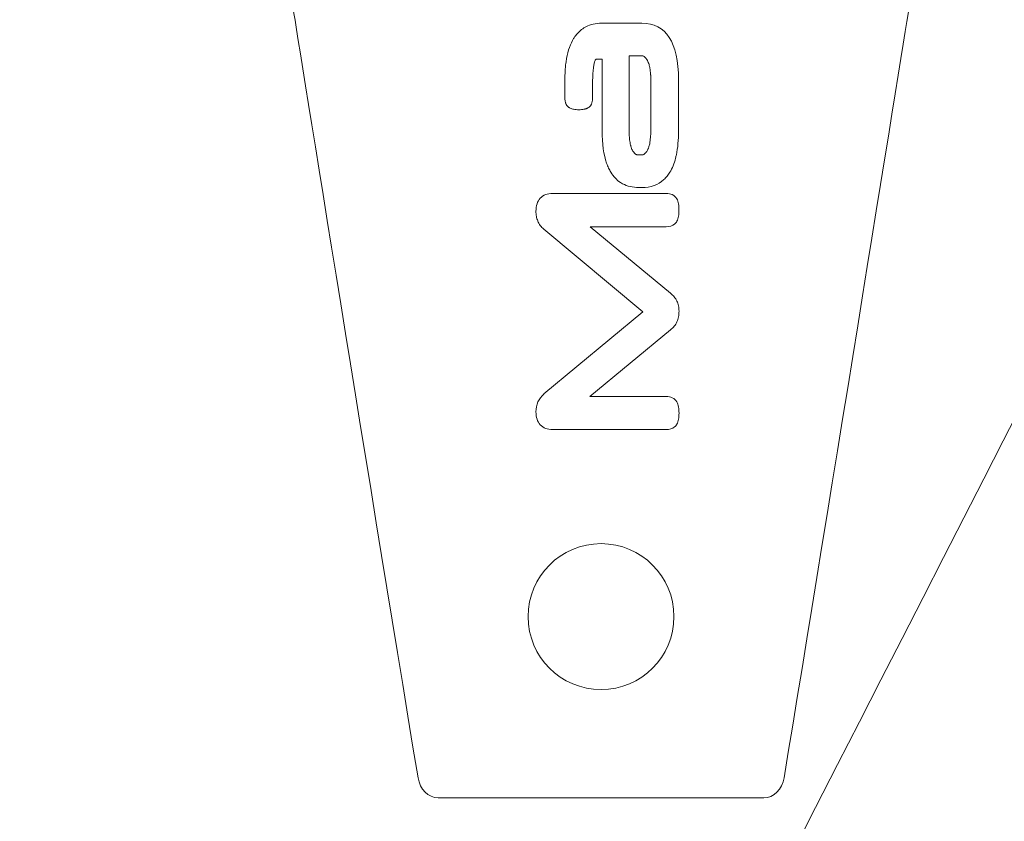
# Model space of a CAD drawing. Header units: inches. Extents: x -5.9 to 0, y -5.8 to 5.8.
# Tile 3 of 14: x -5.9 to -4.9, y -3.6 to -2.8. Entities that reach past the tile are written whole.
import ezdxf

# ---------------------------------------------------------------- set-up
doc = ezdxf.new("R2010")
doc.units = ezdxf.units.IN
doc.header["$MEASUREMENT"] = 0
doc.layers.add('VIEW_HATCHES', color=7, linetype='Continuous')

msp = doc.modelspace()

# ---------------------------------------------------------------- linework, layer by layer
at = {"layer": 'VIEW_HATCHES', "color": 4, "lineweight": 5}
for points in [[(-2.76422, -4.13013), (-2.76422, -4.13013), (-1.22809, -4.08956), (-1.22809, -4.08956), (-1.22809, -4.08956), (-1.15213, -4.08762), (-1.08094, -4.05205), (-1.0338, -3.99244), (-1.0338, -3.99244), (-0.98666, -3.93285), (-0.96852, -3.85493), (-0.98413, -3.78056), (-0.98413, -3.78056), (-0.98413, -3.78056), (-1.30104, -2.27693), (-1.30104, -2.27693), (-1.30104, -2.27693), (-1.30104, -2.27693), (-1.30104, -2.27693), (-1.30104, -2.27693), (-1.30104, -2.27693), (-1.28693, -2.24909), (-0.56432, -0.84112), (-0.17872, -0.08085), (-0.17872, -0.08085), (-0.16176, -0.04744), (-0.17075, -0.00667), (-0.20015, 0.01656), (-0.20015, 0.01656), (-0.20015, 0.01656), (-1.18048, 0.79057), (-1.18048, 0.79057), (-1.18048, 0.79057), (-1.20988, 0.8138), (-1.25163, 0.81304), (-1.28021, 0.78881), (-1.28021, 0.78881), (-2.0655, 0.12263), (-3.13219, -0.79219), (-3.15598, -0.81238), (-3.15598, -0.81238), (-3.15598, -0.81238), (-3.15598, -0.81238), (-3.15598, -0.81238), (-3.15598, -0.81238), (-3.15598, -0.81238), (-4.69211, -0.85296), (-4.69211, -0.85296), (-4.69211, -0.85296), (-4.76808, -0.85489), (-4.83926, -0.89048), (-4.88641, -0.95007), (-4.88641, -0.95007), (-4.93355, -1.00967), (-4.95169, -1.08759), (-4.93608, -1.16196), (-4.93608, -1.16196), (-4.93608, -1.16196), (-4.61916, -2.66559), (-4.61916, -2.66559), (-4.61916, -2.66559), (-4.61916, -2.66559), (-4.61916, -2.66559), (-4.61916, -2.66559), (-4.61916, -2.66559), (-4.63328, -2.69343), (-5.37938, -4.14772), (-5.74148, -4.86166), (-5.74148, -4.86166), (-5.75845, -4.89507), (-5.74945, -4.93585), (-5.72005, -4.95908), (-5.72005, -4.95908), (-5.72005, -4.95908), (-4.73972, -5.73309), (-4.73972, -5.73309), (-4.73972, -5.73309), (-4.71033, -5.75632), (-4.66857, -5.75556), (-4.63999, -5.73133), (-4.63999, -5.73133), (-3.85469, -5.06515), (-2.78802, -4.15033), (-2.76422, -4.13013), (-2.76422, -4.13013), (-2.76422, -4.13013), (-2.76422, -4.13013), (-2.76422, -4.13013)], [(-4.99931, -2.0213), (-4.99931, -2.0213), (-4.74659, -2.33852), (-4.74659, -2.33852), (-4.74659, -2.33852), (-4.73117, -2.35419), (-4.72224, -2.37742), (-4.72222, -2.40193), (-4.72222, -2.40193), (-4.7222, -2.42643), (-4.73119, -2.44977), (-4.74659, -2.46547), (-4.74659, -2.46547), (-4.74659, -2.46547), (-4.9993, -2.78267), (-4.9993, -2.78267), (-4.9993, -2.78267), (-4.9993, -2.78267), (-4.9993, -2.78267), (-4.9993, -2.78267), (-4.9993, -2.78267), (-5.00093, -2.79253), (-5.08156, -3.29324), (-5.12604, -3.56269), (-5.12604, -3.56269), (-5.12799, -3.57454), (-5.13652, -3.58306), (-5.14642, -3.58306), (-5.14642, -3.58306), (-5.14642, -3.58306), (-5.47622, -3.58305), (-5.47622, -3.58305), (-5.47622, -3.58305), (-5.48611, -3.58306), (-5.49464, -3.57452), (-5.4966, -3.56268), (-5.4966, -3.56268), (-5.55034, -3.23717), (-5.62171, -2.79251), (-5.62334, -2.78265), (-5.62334, -2.78265), (-5.62334, -2.78265), (-5.62334, -2.78265), (-5.62334, -2.78265), (-5.62334, -2.78265), (-5.62334, -2.78265), (-5.87541, -2.46543), (-5.87541, -2.46543), (-5.87541, -2.46543), (-5.89083, -2.44976), (-5.89976, -2.42653), (-5.89978, -2.40202), (-5.89978, -2.40202), (-5.8998, -2.37752), (-5.89081, -2.35418), (-5.87541, -2.33848), (-5.87541, -2.33848), (-5.87541, -2.33848), (-5.62334, -2.02128), (-5.62334, -2.02128), (-5.62334, -2.02128), (-5.62334, -2.02128), (-5.62334, -2.02128), (-5.62334, -2.02128), (-5.62334, -2.02128), (-5.62171, -2.01141), (-5.53838, -1.49429), (-5.49661, -1.24126), (-5.49661, -1.24126), (-5.49465, -1.22941), (-5.48612, -1.22089), (-5.47622, -1.22088), (-5.47622, -1.22088), (-5.47622, -1.22088), (-5.14643, -1.22089), (-5.14643, -1.22089), (-5.14643, -1.22089), (-5.13654, -1.22089), (-5.128, -1.22943), (-5.12605, -1.24127), (-5.12605, -1.24127), (-5.07231, -1.56678), (-5.00094, -2.01143), (-4.99931, -2.0213), (-4.99931, -2.0213), (-4.99931, -2.0213), (-4.99931, -2.0213), (-4.99931, -2.0213)]]:
    msp.add_open_spline(points, degree=3, knots=[0, 0, 0, 0, 0.045455, 0.045455, 0.045455, 0.045455, 0.090909, 0.090909, 0.090909, 0.090909, 0.136364, 0.136364, 0.136364, 0.136364, 0.181818, 0.181818, 0.181818, 0.181818, 0.227273, 0.227273, 0.227273, 0.227273, 0.272727, 0.272727, 0.272727, 0.272727, 0.318182, 0.318182, 0.318182, 0.318182, 0.363636, 0.363636, 0.363636, 0.363636, 0.409091, 0.409091, 0.409091, 0.409091, 0.454545, 0.454545, 0.454545, 0.454545, 0.5, 0.5, 0.5, 0.5, 0.545455, 0.545455, 0.545455, 0.545455, 0.590909, 0.590909, 0.590909, 0.590909, 0.636364, 0.636364, 0.636364, 0.636364, 0.681818, 0.681818, 0.681818, 0.681818, 0.727273, 0.727273, 0.727273, 0.727273, 0.772727, 0.772727, 0.772727, 0.772727, 0.818182, 0.818182, 0.818182, 0.818182, 0.863636, 0.863636, 0.863636, 0.863636, 0.909091, 0.909091, 0.909091, 0.909091, 0.954545, 0.954545, 0.954545, 0.954545, 1, 1, 1, 1], dxfattribs=at)
at = {"layer": 'VIEW_HATCHES', "color": 2, "lineweight": 5}
for points, knots in [([(-5.2329, -2.90835), (-5.23291, -2.9175), (-5.23365, -2.92555), (-5.23509, -2.9325), (-5.23509, -2.9325), (-5.23533, -2.93364), (-5.23559, -2.93476), (-5.23587, -2.93584), (-5.23587, -2.93584), (-5.2373, -2.94142), (-5.23924, -2.94621), (-5.2417, -2.95022), (-5.2417, -2.95022), (-5.2417, -2.95022), (-5.24171, -2.95022), (-5.24171, -2.95022), (-5.24171, -2.95022), (-5.24171, -2.95022), (-5.24171, -2.95023), (-5.24171, -2.95023), (-5.24171, -2.95023), (-5.24259, -2.95167), (-5.24354, -2.95301), (-5.24455, -2.95424), (-5.24455, -2.95424), (-5.24556, -2.95548), (-5.24663, -2.95662), (-5.24776, -2.95766), (-5.24776, -2.95766), (-5.24776, -2.95766), (-5.24776, -2.95766), (-5.24776, -2.95766), (-5.24776, -2.95766), (-5.25358, -2.963), (-5.26101, -2.96566), (-5.27006, -2.96567), (-5.27006, -2.96567), (-5.27006, -2.96567), (-5.27036, -2.96567), (-5.27036, -2.96567), (-5.27036, -2.96567), (-5.27036, -2.96567), (-5.27036, -2.96565), (-5.27036, -2.96565), (-5.27036, -2.96565), (-5.27036, -2.96565), (-5.27274, -2.96565), (-5.27274, -2.96565), (-5.27274, -2.96565), (-5.27274, -2.96565), (-5.27274, -2.96567), (-5.27274, -2.96567), (-5.27274, -2.96567), (-5.27274, -2.96567), (-5.27305, -2.96567), (-5.27305, -2.96567), (-5.27305, -2.96567), (-5.27305, -2.96567), (-5.27306, -2.96567), (-5.27306, -2.96567), (-5.27306, -2.96567), (-5.27306, -2.96567), (-5.27306, -2.96566), (-5.27306, -2.96566), (-5.27306, -2.96566), (-5.27933, -2.96566), (-5.28484, -2.96437), (-5.28956, -2.9618), (-5.28956, -2.9618), (-5.29033, -2.96138), (-5.29109, -2.96093), (-5.29181, -2.96044), (-5.29181, -2.96044), (-5.29556, -2.95794), (-5.29875, -2.95453), (-5.3014, -2.95023), (-5.3014, -2.95023), (-5.3014, -2.95023), (-5.3014, -2.95022), (-5.3014, -2.95022), (-5.3014, -2.95022), (-5.3014, -2.95022), (-5.30141, -2.95021), (-5.30141, -2.95021), (-5.30141, -2.95021), (-5.30224, -2.94887), (-5.303, -2.94743), (-5.30371, -2.94592), (-5.30371, -2.94592), (-5.30371, -2.94592), (-5.3037, -2.94592), (-5.3037, -2.94592), (-5.3037, -2.94592), (-5.30441, -2.9444), (-5.30507, -2.9428), (-5.30566, -2.94111), (-5.30566, -2.94111), (-5.30867, -2.93248), (-5.31019, -2.92156), (-5.31022, -2.90836), (-5.31022, -2.90836), (-5.31022, -2.90836), (-5.31024, -2.90836), (-5.31024, -2.90836), (-5.31024, -2.90836), (-5.31024, -2.90836), (-5.31023, -2.90805), (-5.31023, -2.90805), (-5.31023, -2.90805), (-5.31023, -2.90805), (-5.31022, -2.8357), (-5.31022, -2.8357), (-5.31022, -2.8357), (-5.31022, -2.8357), (-5.31585, -2.8357), (-5.31585, -2.8357), (-5.31585, -2.8357), (-5.31585, -2.8357), (-5.31586, -2.8357), (-5.31586, -2.8357), (-5.31586, -2.8357), (-5.31586, -2.8357), (-5.31586, -2.8357), (-5.31586, -2.8357), (-5.31586, -2.8357), (-5.31588, -2.8357), (-5.31592, -2.83572), (-5.31596, -2.83573), (-5.31596, -2.83573), (-5.31602, -2.83575), (-5.31609, -2.83579), (-5.31617, -2.83583), (-5.31617, -2.83583), (-5.31617, -2.83583), (-5.31617, -2.83583), (-5.31617, -2.83583), (-5.31617, -2.83583), (-5.31657, -2.83605), (-5.31705, -2.83645), (-5.31716, -2.83669), (-5.31716, -2.83669), (-5.31716, -2.83669), (-5.31724, -2.83687), (-5.31724, -2.83687), (-5.31724, -2.83687), (-5.31724, -2.83687), (-5.31724, -2.83687), (-5.31724, -2.83687), (-5.31724, -2.83687), (-5.31724, -2.83687), (-5.31728, -2.83694), (-5.31728, -2.83694), (-5.31728, -2.83694), (-5.31728, -2.83694), (-5.31728, -2.83694), (-5.31728, -2.83694), (-5.31728, -2.83694), (-5.31728, -2.83694), (-5.31737, -2.83718), (-5.31737, -2.83718), (-5.31737, -2.83718), (-5.31737, -2.83718), (-5.31737, -2.83718), (-5.31737, -2.83718), (-5.31737, -2.83718), (-5.31753, -2.83757), (-5.31768, -2.83797), (-5.3178, -2.83837), (-5.3178, -2.83837), (-5.3178, -2.83837), (-5.31781, -2.83841), (-5.31781, -2.83841), (-5.31781, -2.83841), (-5.31781, -2.83841), (-5.31781, -2.83843), (-5.31781, -2.83843), (-5.31781, -2.83843), (-5.31781, -2.83843), (-5.31781, -2.83843), (-5.31781, -2.83843), (-5.31781, -2.83843), (-5.31781, -2.83843), (-5.31789, -2.83868), (-5.31789, -2.83868), (-5.31789, -2.83868), (-5.31789, -2.83868), (-5.31798, -2.83895), (-5.31798, -2.83895), (-5.31798, -2.83895), (-5.31811, -2.83942), (-5.31825, -2.83995), (-5.31839, -2.84055), (-5.31839, -2.84055), (-5.31839, -2.84055), (-5.3184, -2.84059), (-5.3184, -2.84059), (-5.3184, -2.84059), (-5.31854, -2.84119), (-5.31866, -2.84181), (-5.31878, -2.84245), (-5.31878, -2.84245), (-5.31889, -2.84309), (-5.319, -2.84377), (-5.3191, -2.84449), (-5.3191, -2.84449), (-5.31961, -2.84813), (-5.31986, -2.85258), (-5.31986, -2.85781), (-5.31986, -2.85781), (-5.31986, -2.85781), (-5.31986, -2.87544), (-5.31986, -2.87544), (-5.31986, -2.87544), (-5.31986, -2.87544), (-5.31986, -2.87574), (-5.31986, -2.87574), (-5.31986, -2.87574), (-5.31986, -2.87574), (-5.31988, -2.87574), (-5.31988, -2.87574), (-5.31988, -2.87574), (-5.31991, -2.87792), (-5.32029, -2.87977), (-5.32103, -2.8813), (-5.32103, -2.8813), (-5.32103, -2.8813), (-5.32103, -2.8813), (-5.32103, -2.8813), (-5.32103, -2.8813), (-5.32115, -2.88156), (-5.32129, -2.88181), (-5.32143, -2.88205), (-5.32143, -2.88205), (-5.32143, -2.88205), (-5.32143, -2.88205), (-5.32143, -2.88205), (-5.32143, -2.88205), (-5.32213, -2.8832), (-5.32306, -2.88414), (-5.32422, -2.88485), (-5.32422, -2.88485), (-5.32422, -2.88485), (-5.32422, -2.88486), (-5.32422, -2.88486), (-5.32422, -2.88486), (-5.32422, -2.88486), (-5.3245, -2.88502), (-5.3245, -2.88502), (-5.3245, -2.88502), (-5.3245, -2.88502), (-5.32452, -2.88503), (-5.32452, -2.88503), (-5.32452, -2.88503), (-5.32452, -2.88503), (-5.32457, -2.88506), (-5.32457, -2.88506), (-5.32457, -2.88506), (-5.32457, -2.88506), (-5.32457, -2.88506), (-5.32457, -2.88506), (-5.32457, -2.88506), (-5.32457, -2.88506), (-5.32474, -2.88514), (-5.32474, -2.88514), (-5.32474, -2.88514), (-5.32474, -2.88514), (-5.32476, -2.88515), (-5.32476, -2.88515), (-5.32476, -2.88515), (-5.32476, -2.88515), (-5.32476, -2.88515), (-5.32476, -2.88515), (-5.32476, -2.88515), (-5.32476, -2.88515), (-5.32493, -2.88524), (-5.32493, -2.88524), (-5.32493, -2.88524), (-5.32493, -2.88524), (-5.32493, -2.88524), (-5.32493, -2.88524), (-5.32493, -2.88524), (-5.32522, -2.8854), (-5.32549, -2.88552), (-5.32572, -2.88562), (-5.32572, -2.88562), (-5.32572, -2.88562), (-5.32572, -2.88562), (-5.32572, -2.88562), (-5.32572, -2.88562), (-5.32572, -2.88562), (-5.32573, -2.88563), (-5.32573, -2.88563), (-5.32573, -2.88563), (-5.32573, -2.88563), (-5.32574, -2.88563), (-5.32574, -2.88563), (-5.32574, -2.88563), (-5.32574, -2.88563), (-5.32588, -2.88569), (-5.32588, -2.88569), (-5.32588, -2.88569), (-5.32588, -2.88569), (-5.32588, -2.88569), (-5.32588, -2.88569), (-5.32588, -2.88569), (-5.32588, -2.88569), (-5.32603, -2.88574), (-5.32603, -2.88574), (-5.32603, -2.88574), (-5.32603, -2.88574), (-5.32604, -2.88574), (-5.32604, -2.88574), (-5.32604, -2.88574), (-5.3263, -2.88585), (-5.3266, -2.88595), (-5.32693, -2.88605), (-5.32693, -2.88605), (-5.32693, -2.88605), (-5.32693, -2.88605), (-5.32693, -2.88605), (-5.32693, -2.88605), (-5.32693, -2.88605), (-5.32696, -2.88606), (-5.32696, -2.88606), (-5.32696, -2.88606), (-5.32696, -2.88606), (-5.32696, -2.88606), (-5.32696, -2.88606), (-5.32696, -2.88606), (-5.32722, -2.88615), (-5.3275, -2.88622), (-5.32778, -2.88629), (-5.32778, -2.88629), (-5.32807, -2.88636), (-5.32836, -2.88643), (-5.32865, -2.88649), (-5.32865, -2.88649), (-5.33016, -2.88679), (-5.33188, -2.88694), (-5.3338, -2.88694), (-5.3338, -2.88694), (-5.3338, -2.88694), (-5.33383, -2.88694), (-5.33383, -2.88694), (-5.33383, -2.88694), (-5.33383, -2.88694), (-5.33383, -2.88694), (-5.33383, -2.88694), (-5.33383, -2.88694), (-5.33583, -2.88694), (-5.33761, -2.88678), (-5.33918, -2.88646), (-5.33918, -2.88646), (-5.33944, -2.88641), (-5.33969, -2.88636), (-5.33993, -2.8863), (-5.33993, -2.8863), (-5.34119, -2.88599), (-5.3423, -2.88557), (-5.34324, -2.88504), (-5.34324, -2.88504), (-5.34324, -2.88504), (-5.34325, -2.88504), (-5.34325, -2.88504), (-5.34325, -2.88504), (-5.34325, -2.88504), (-5.34325, -2.88504), (-5.34325, -2.88504), (-5.34325, -2.88504), (-5.34349, -2.8849), (-5.34372, -2.88476), (-5.34394, -2.88461), (-5.34394, -2.88461), (-5.34415, -2.88446), (-5.34436, -2.8843), (-5.34457, -2.88412), (-5.34457, -2.88412), (-5.34457, -2.88412), (-5.34457, -2.88412), (-5.34457, -2.88412), (-5.34457, -2.88412), (-5.3456, -2.88324), (-5.34641, -2.88212), (-5.34698, -2.88075), (-5.34698, -2.88075), (-5.34698, -2.88075), (-5.34698, -2.88075), (-5.34698, -2.88075), (-5.34698, -2.88075), (-5.34698, -2.88075), (-5.34699, -2.88072), (-5.34699, -2.88072), (-5.34699, -2.88072), (-5.34707, -2.88052), (-5.34716, -2.8803), (-5.34723, -2.88008), (-5.34723, -2.88008), (-5.3473, -2.87985), (-5.34737, -2.87963), (-5.34743, -2.87941), (-5.34743, -2.87941), (-5.34772, -2.87831), (-5.34789, -2.87709), (-5.34791, -2.87575), (-5.34791, -2.87575), (-5.34791, -2.87575), (-5.34792, -2.87575), (-5.34792, -2.87575), (-5.34792, -2.87575), (-5.34792, -2.87575), (-5.34792, -2.87544), (-5.34792, -2.87544), (-5.34792, -2.87544), (-5.34792, -2.87544), (-5.34793, -2.85707), (-5.34793, -2.85707), (-5.34793, -2.85707), (-5.34793, -2.85707), (-5.34793, -2.85705), (-5.34793, -2.85705), (-5.34793, -2.85705), (-5.34793, -2.85705), (-5.34793, -2.85675), (-5.34793, -2.85675), (-5.34793, -2.85675), (-5.34793, -2.85675), (-5.34791, -2.85675), (-5.34791, -2.85675), (-5.34791, -2.85675), (-5.3479, -2.85068), (-5.34757, -2.8451), (-5.34693, -2.84), (-5.34693, -2.84), (-5.34671, -2.83831), (-5.34647, -2.83667), (-5.34619, -2.8351), (-5.34619, -2.8351), (-5.34474, -2.82696), (-5.34237, -2.82022), (-5.33909, -2.81489), (-5.33909, -2.81489), (-5.33909, -2.81489), (-5.33909, -2.81488), (-5.33909, -2.81488), (-5.33909, -2.81488), (-5.33909, -2.81488), (-5.33909, -2.81488), (-5.33909, -2.81488), (-5.33909, -2.81488), (-5.3388, -2.81442), (-5.3385, -2.81396), (-5.3382, -2.8135), (-5.3382, -2.8135), (-5.33789, -2.81305), (-5.33757, -2.81261), (-5.33726, -2.81218), (-5.33726, -2.81218), (-5.33561, -2.80997), (-5.33377, -2.80804), (-5.33174, -2.80638), (-5.33174, -2.80638), (-5.33174, -2.80638), (-5.33174, -2.80638), (-5.33174, -2.80638), (-5.33174, -2.80638), (-5.33174, -2.80638), (-5.33172, -2.80637), (-5.33172, -2.80637), (-5.33172, -2.80637), (-5.33172, -2.80637), (-5.33172, -2.80637), (-5.33172, -2.80637), (-5.33172, -2.80637), (-5.33093, -2.80573), (-5.33011, -2.80513), (-5.32926, -2.80457), (-5.32926, -2.80457), (-5.32841, -2.80401), (-5.32754, -2.8035), (-5.32664, -2.80304), (-5.32664, -2.80304), (-5.32202, -2.80065), (-5.31672, -2.79945), (-5.31074, -2.79945), (-5.31074, -2.79945), (-5.31074, -2.79945), (-5.27007, -2.79945), (-5.27007, -2.79945), (-5.27007, -2.79945), (-5.24536, -2.79944), (-5.23297, -2.81855), (-5.2329, -2.85675), (-5.2329, -2.85675), (-5.2329, -2.85675), (-5.23288, -2.85675), (-5.23288, -2.85675), (-5.23288, -2.85675), (-5.23288, -2.85675), (-5.23288, -2.85706), (-5.23288, -2.85706), (-5.23288, -2.85706), (-5.23288, -2.85706), (-5.23288, -2.90805), (-5.23288, -2.90805), (-5.23288, -2.90805), (-5.23288, -2.90805), (-5.23288, -2.90835), (-5.23288, -2.90835), (-5.23288, -2.90835), (-5.23288, -2.90835), (-5.2329, -2.90835), (-5.2329, -2.90835)], [0, 0, 0, 0, 0.007812, 0.007812, 0.007812, 0.007812, 0.015625, 0.015625, 0.015625, 0.015625, 0.023438, 0.023438, 0.023438, 0.023438, 0.03125, 0.03125, 0.03125, 0.03125, 0.039062, 0.039062, 0.039062, 0.039062, 0.046875, 0.046875, 0.046875, 0.046875, 0.054688, 0.054688, 0.054688, 0.054688, 0.0625, 0.0625, 0.0625, 0.0625, 0.070312, 0.070312, 0.070312, 0.070312, 0.078125, 0.078125, 0.078125, 0.078125, 0.085938, 0.085938, 0.085938, 0.085938, 0.09375, 0.09375, 0.09375, 0.09375, 0.101562, 0.101562, 0.101562, 0.101562, 0.109375, 0.109375, 0.109375, 0.109375, 0.117188, 0.117188, 0.117188, 0.117188, 0.125, 0.125, 0.125, 0.125, 0.132812, 0.132812, 0.132812, 0.132812, 0.140625, 0.140625, 0.140625, 0.140625, 0.148438, 0.148438, 0.148438, 0.148438, 0.15625, 0.15625, 0.15625, 0.15625, 0.164062, 0.164062, 0.164062, 0.164062, 0.171875, 0.171875, 0.171875, 0.171875, 0.179688, 0.179688, 0.179688, 0.179688, 0.1875, 0.1875, 0.1875, 0.1875, 0.195312, 0.195312, 0.195312, 0.195312, 0.203125, 0.203125, 0.203125, 0.203125, 0.210938, 0.210938, 0.210938, 0.210938, 0.21875, 0.21875, 0.21875, 0.21875, 0.226562, 0.226562, 0.226562, 0.226562, 0.234375, 0.234375, 0.234375, 0.234375, 0.242188, 0.242188, 0.242188, 0.242188, 0.25, 0.25, 0.25, 0.25, 0.257812, 0.257812, 0.257812, 0.257812, 0.265625, 0.265625, 0.265625, 0.265625, 0.273438, 0.273438, 0.273438, 0.273438, 0.28125, 0.28125, 0.28125, 0.28125, 0.289062, 0.289062, 0.289062, 0.289062, 0.296875, 0.296875, 0.296875, 0.296875, 0.304688, 0.304688, 0.304688, 0.304688, 0.3125, 0.3125, 0.3125, 0.3125, 0.320312, 0.320312, 0.320312, 0.320312, 0.328125, 0.328125, 0.328125, 0.328125, 0.335938, 0.335938, 0.335938, 0.335938, 0.34375, 0.34375, 0.34375, 0.34375, 0.351562, 0.351562, 0.351562, 0.351562, 0.359375, 0.359375, 0.359375, 0.359375, 0.367188, 0.367188, 0.367188, 0.367188, 0.375, 0.375, 0.375, 0.375, 0.382812, 0.382812, 0.382812, 0.382812, 0.390625, 0.390625, 0.390625, 0.390625, 0.398438, 0.398438, 0.398438, 0.398438, 0.40625, 0.40625, 0.40625, 0.40625, 0.414062, 0.414062, 0.414062, 0.414062, 0.421875, 0.421875, 0.421875, 0.421875, 0.429688, 0.429688, 0.429688, 0.429688, 0.4375, 0.4375, 0.4375, 0.4375, 0.445312, 0.445312, 0.445312, 0.445312, 0.453125, 0.453125, 0.453125, 0.453125, 0.460938, 0.460938, 0.460938, 0.460938, 0.46875, 0.46875, 0.46875, 0.46875, 0.476562, 0.476562, 0.476562, 0.476562, 0.484375, 0.484375, 0.484375, 0.484375, 0.492188, 0.492188, 0.492188, 0.492188, 0.5, 0.5, 0.5, 0.5, 0.507812, 0.507812, 0.507812, 0.507812, 0.515625, 0.515625, 0.515625, 0.515625, 0.523438, 0.523438, 0.523438, 0.523438, 0.53125, 0.53125, 0.53125, 0.53125, 0.539062, 0.539062, 0.539062, 0.539062, 0.546875, 0.546875, 0.546875, 0.546875, 0.554688, 0.554688, 0.554688, 0.554688, 0.5625, 0.5625, 0.5625, 0.5625, 0.570312, 0.570312, 0.570312, 0.570312, 0.578125, 0.578125, 0.578125, 0.578125, 0.585938, 0.585938, 0.585938, 0.585938, 0.59375, 0.59375, 0.59375, 0.59375, 0.601562, 0.601562, 0.601562, 0.601562, 0.609375, 0.609375, 0.609375, 0.609375, 0.617188, 0.617188, 0.617188, 0.617188, 0.625, 0.625, 0.625, 0.625, 0.632812, 0.632812, 0.632812, 0.632812, 0.640625, 0.640625, 0.640625, 0.640625, 0.648438, 0.648438, 0.648438, 0.648438, 0.65625, 0.65625, 0.65625, 0.65625, 0.664062, 0.664062, 0.664062, 0.664062, 0.671875, 0.671875, 0.671875, 0.671875, 0.679688, 0.679688, 0.679688, 0.679688, 0.6875, 0.6875, 0.6875, 0.6875, 0.695312, 0.695312, 0.695312, 0.695312, 0.703125, 0.703125, 0.703125, 0.703125, 0.710938, 0.710938, 0.710938, 0.710938, 0.71875, 0.71875, 0.71875, 0.71875, 0.726562, 0.726562, 0.726562, 0.726562, 0.734375, 0.734375, 0.734375, 0.734375, 0.742188, 0.742188, 0.742188, 0.742188, 0.75, 0.75, 0.75, 0.75, 0.757812, 0.757812, 0.757812, 0.757812, 0.765625, 0.765625, 0.765625, 0.765625, 0.773438, 0.773438, 0.773438, 0.773438, 0.78125, 0.78125, 0.78125, 0.78125, 0.789062, 0.789062, 0.789062, 0.789062, 0.796875, 0.796875, 0.796875, 0.796875, 0.804688, 0.804688, 0.804688, 0.804688, 0.8125, 0.8125, 0.8125, 0.8125, 0.820312, 0.820312, 0.820312, 0.820312, 0.828125, 0.828125, 0.828125, 0.828125, 0.835938, 0.835938, 0.835938, 0.835938, 0.84375, 0.84375, 0.84375, 0.84375, 0.851562, 0.851562, 0.851562, 0.851562, 0.859375, 0.859375, 0.859375, 0.859375, 0.867188, 0.867188, 0.867188, 0.867188, 0.875, 0.875, 0.875, 0.875, 0.882812, 0.882812, 0.882812, 0.882812, 0.890625, 0.890625, 0.890625, 0.890625, 0.898438, 0.898438, 0.898438, 0.898438, 0.90625, 0.90625, 0.90625, 0.90625, 0.914062, 0.914062, 0.914062, 0.914062, 0.921875, 0.921875, 0.921875, 0.921875, 0.929688, 0.929688, 0.929688, 0.929688, 0.9375, 0.9375, 0.9375, 0.9375, 0.945312, 0.945312, 0.945312, 0.945312, 0.953125, 0.953125, 0.953125, 0.953125, 0.960938, 0.960938, 0.960938, 0.960938, 0.96875, 0.96875, 0.96875, 0.96875, 0.976562, 0.976562, 0.976562, 0.976562, 0.984375, 0.984375, 0.984375, 0.984375, 0.992188, 0.992188, 0.992188, 0.992188, 1, 1, 1, 1]), ([(-5.26095, -2.85781), (-5.26095, -2.85781), (-5.26095, -2.85778), (-5.26095, -2.85778), (-5.26095, -2.85778), (-5.26095, -2.85778), (-5.26095, -2.85747), (-5.26095, -2.85747), (-5.26095, -2.85747), (-5.26095, -2.85747), (-5.26093, -2.85747), (-5.26093, -2.85747), (-5.26093, -2.85747), (-5.26094, -2.8556), (-5.26099, -2.85383), (-5.26109, -2.85214), (-5.26109, -2.85214), (-5.26109, -2.85214), (-5.26109, -2.85214), (-5.26109, -2.85214), (-5.26109, -2.85214), (-5.26111, -2.85173), (-5.26114, -2.8513), (-5.26117, -2.85088), (-5.26117, -2.85088), (-5.26133, -2.84875), (-5.26157, -2.84678), (-5.26189, -2.84499), (-5.26189, -2.84499), (-5.26189, -2.84499), (-5.26189, -2.84496), (-5.26189, -2.84496), (-5.26189, -2.84496), (-5.26189, -2.84496), (-5.26194, -2.84472), (-5.26194, -2.84472), (-5.26194, -2.84472), (-5.26194, -2.84472), (-5.26198, -2.8445), (-5.26198, -2.8445), (-5.26198, -2.8445), (-5.26205, -2.8441), (-5.26213, -2.84372), (-5.2622, -2.84337), (-5.2622, -2.84337), (-5.2622, -2.84337), (-5.2622, -2.84337), (-5.2622, -2.84337), (-5.2622, -2.84337), (-5.2622, -2.84337), (-5.26221, -2.84335), (-5.26221, -2.84335), (-5.26221, -2.84335), (-5.26221, -2.84335), (-5.26221, -2.84335), (-5.26221, -2.84335), (-5.26221, -2.84335), (-5.26229, -2.84299), (-5.26237, -2.84264), (-5.26246, -2.8423), (-5.26246, -2.8423), (-5.26254, -2.84197), (-5.26263, -2.84164), (-5.26272, -2.84132), (-5.26272, -2.84132), (-5.26319, -2.83969), (-5.26374, -2.83832), (-5.26437, -2.8372), (-5.26437, -2.8372), (-5.26437, -2.8372), (-5.26437, -2.83719), (-5.26437, -2.83719), (-5.26437, -2.83719), (-5.26437, -2.83719), (-5.26438, -2.83718), (-5.26438, -2.83718), (-5.26438, -2.83718), (-5.26452, -2.83693), (-5.26467, -2.83669), (-5.26481, -2.83644), (-5.26481, -2.83644), (-5.26496, -2.83622), (-5.2651, -2.83599), (-5.26526, -2.83577), (-5.26526, -2.83577), (-5.266, -2.83467), (-5.26677, -2.83383), (-5.26755, -2.83326), (-5.26755, -2.83326), (-5.26755, -2.83326), (-5.26779, -2.83308), (-5.26779, -2.83308), (-5.26779, -2.83308), (-5.26779, -2.83308), (-5.26789, -2.83302), (-5.26789, -2.83302), (-5.26789, -2.83302), (-5.268, -2.83295), (-5.26812, -2.83288), (-5.26824, -2.83283), (-5.26824, -2.83283), (-5.26881, -2.83254), (-5.26943, -2.83239), (-5.27007, -2.83239), (-5.27007, -2.83239), (-5.27007, -2.83239), (-5.28293, -2.83239), (-5.28293, -2.83239), (-5.28293, -2.83239), (-5.28293, -2.83239), (-5.28292, -2.9073), (-5.28292, -2.9073), (-5.28292, -2.9073), (-5.28292, -2.9073), (-5.28292, -2.90734), (-5.28292, -2.90734), (-5.28292, -2.90734), (-5.28292, -2.90734), (-5.28292, -2.90765), (-5.28292, -2.90765), (-5.28292, -2.90765), (-5.28292, -2.90765), (-5.28294, -2.90765), (-5.28294, -2.90765), (-5.28294, -2.90765), (-5.28293, -2.90952), (-5.28288, -2.9113), (-5.28278, -2.91298), (-5.28278, -2.91298), (-5.28276, -2.9134), (-5.28273, -2.91382), (-5.2827, -2.91426), (-5.2827, -2.91426), (-5.28254, -2.91638), (-5.28231, -2.91835), (-5.282, -2.92014), (-5.282, -2.92014), (-5.282, -2.92014), (-5.282, -2.92017), (-5.282, -2.92017), (-5.282, -2.92017), (-5.282, -2.92017), (-5.28195, -2.92041), (-5.28195, -2.92041), (-5.28195, -2.92041), (-5.28195, -2.92041), (-5.28196, -2.92041), (-5.28196, -2.92041), (-5.28196, -2.92041), (-5.28196, -2.92041), (-5.28191, -2.92065), (-5.28191, -2.92065), (-5.28191, -2.92065), (-5.28184, -2.92104), (-5.28177, -2.92141), (-5.28169, -2.92176), (-5.28169, -2.92176), (-5.28169, -2.92176), (-5.28169, -2.92178), (-5.28169, -2.92178), (-5.28169, -2.92178), (-5.28161, -2.92214), (-5.28153, -2.92249), (-5.28145, -2.92282), (-5.28145, -2.92282), (-5.28145, -2.92282), (-5.28145, -2.92283), (-5.28145, -2.92283), (-5.28145, -2.92283), (-5.28137, -2.92315), (-5.28128, -2.92348), (-5.28119, -2.92381), (-5.28119, -2.92381), (-5.28073, -2.92544), (-5.28019, -2.92683), (-5.27956, -2.92797), (-5.27956, -2.92797), (-5.27956, -2.92797), (-5.27955, -2.92798), (-5.27955, -2.92798), (-5.27955, -2.92798), (-5.27955, -2.92798), (-5.27955, -2.92798), (-5.27955, -2.92798), (-5.27955, -2.92798), (-5.27955, -2.92798), (-5.27954, -2.92799), (-5.27954, -2.92799), (-5.27954, -2.92799), (-5.27954, -2.92799), (-5.27932, -2.92838), (-5.27932, -2.92838), (-5.27932, -2.92838), (-5.27932, -2.92838), (-5.27909, -2.92876), (-5.27909, -2.92876), (-5.27909, -2.92876), (-5.27872, -2.92938), (-5.27833, -2.92993), (-5.27795, -2.93039), (-5.27795, -2.93039), (-5.27795, -2.93039), (-5.27794, -2.93039), (-5.27794, -2.93039), (-5.27794, -2.93039), (-5.27794, -2.93039), (-5.27794, -2.9304), (-5.27794, -2.9304), (-5.27794, -2.9304), (-5.27794, -2.9304), (-5.27773, -2.93065), (-5.27773, -2.93065), (-5.27773, -2.93065), (-5.27773, -2.93065), (-5.27773, -2.93065), (-5.27773, -2.93065), (-5.27773, -2.93065), (-5.27773, -2.93065), (-5.27753, -2.93087), (-5.27753, -2.93087), (-5.27753, -2.93087), (-5.27753, -2.93087), (-5.27753, -2.93087), (-5.27753, -2.93087), (-5.27753, -2.93087), (-5.27718, -2.93124), (-5.27682, -2.93156), (-5.27645, -2.93183), (-5.27645, -2.93183), (-5.27645, -2.93183), (-5.27621, -2.93201), (-5.27621, -2.93201), (-5.27621, -2.93201), (-5.27609, -2.93209), (-5.27596, -2.93217), (-5.27583, -2.93223), (-5.27583, -2.93223), (-5.27561, -2.93234), (-5.2754, -2.93243), (-5.27519, -2.93251), (-5.27519, -2.93251), (-5.27519, -2.93251), (-5.27518, -2.9325), (-5.27518, -2.9325), (-5.27518, -2.9325), (-5.27474, -2.93265), (-5.27428, -2.93272), (-5.2738, -2.93272), (-5.2738, -2.93272), (-5.2738, -2.93272), (-5.27006, -2.93272), (-5.27006, -2.93272), (-5.27006, -2.93272), (-5.27006, -2.93272), (-5.27005, -2.93272), (-5.27005, -2.93272), (-5.27005, -2.93272), (-5.27005, -2.93272), (-5.26974, -2.93272), (-5.26974, -2.93272), (-5.26974, -2.93272), (-5.26974, -2.93272), (-5.26974, -2.93272), (-5.26974, -2.93272), (-5.26974, -2.93272), (-5.2695, -2.9327), (-5.26926, -2.93267), (-5.26902, -2.9326), (-5.26902, -2.9326), (-5.26894, -2.93257), (-5.26886, -2.93255), (-5.26878, -2.93252), (-5.26878, -2.93252), (-5.26836, -2.93237), (-5.26794, -2.93215), (-5.26754, -2.93185), (-5.26754, -2.93185), (-5.26754, -2.93185), (-5.26754, -2.93185), (-5.26754, -2.93185), (-5.26754, -2.93185), (-5.26754, -2.93185), (-5.2674, -2.93174), (-5.2674, -2.93174), (-5.2674, -2.93174), (-5.2674, -2.93174), (-5.26726, -2.93163), (-5.26726, -2.93163), (-5.26726, -2.93163), (-5.26703, -2.93144), (-5.26679, -2.93121), (-5.26655, -2.93096), (-5.26655, -2.93096), (-5.26655, -2.93096), (-5.26655, -2.93096), (-5.26655, -2.93096), (-5.26655, -2.93096), (-5.26646, -2.93087), (-5.26635, -2.93076), (-5.26624, -2.93062), (-5.26624, -2.93062), (-5.26612, -2.93049), (-5.26602, -2.93037), (-5.26593, -2.93026), (-5.26593, -2.93026), (-5.26541, -2.92961), (-5.26489, -2.92885), (-5.2644, -2.92797), (-5.2644, -2.92797), (-5.2644, -2.92797), (-5.26439, -2.92795), (-5.26439, -2.92795), (-5.26439, -2.92795), (-5.26439, -2.92795), (-5.26438, -2.92793), (-5.26438, -2.92793), (-5.26438, -2.92793), (-5.26438, -2.92793), (-5.26437, -2.92793), (-5.26437, -2.92793), (-5.26437, -2.92793), (-5.26437, -2.92793), (-5.26437, -2.92791), (-5.26437, -2.92791), (-5.26437, -2.92791), (-5.26437, -2.92791), (-5.26437, -2.9279), (-5.26437, -2.9279), (-5.26437, -2.9279), (-5.26437, -2.9279), (-5.26436, -2.92789), (-5.26436, -2.92789), (-5.26436, -2.92789), (-5.26436, -2.92789), (-5.26436, -2.92789), (-5.26436, -2.92789), (-5.26436, -2.92789), (-5.26436, -2.92789), (-5.26424, -2.92767), (-5.26424, -2.92767), (-5.26424, -2.92767), (-5.26424, -2.92767), (-5.26412, -2.92745), (-5.26412, -2.92745), (-5.26412, -2.92745), (-5.26392, -2.92706), (-5.26373, -2.92666), (-5.26356, -2.92624), (-5.26356, -2.92624), (-5.26356, -2.92624), (-5.26356, -2.92622), (-5.26356, -2.92622), (-5.26356, -2.92622), (-5.26356, -2.92622), (-5.26356, -2.92622), (-5.26356, -2.92622), (-5.26356, -2.92622), (-5.26356, -2.92622), (-5.26343, -2.92593), (-5.26343, -2.92593), (-5.26343, -2.92593), (-5.26343, -2.92593), (-5.26343, -2.92593), (-5.26343, -2.92593), (-5.26343, -2.92593), (-5.26343, -2.92593), (-5.26332, -2.92563), (-5.26332, -2.92563), (-5.26332, -2.92563), (-5.26332, -2.92563), (-5.26331, -2.92563), (-5.26331, -2.92563), (-5.26331, -2.92563), (-5.26313, -2.92515), (-5.26296, -2.92466), (-5.26281, -2.92416), (-5.26281, -2.92416), (-5.26281, -2.92416), (-5.2628, -2.92413), (-5.2628, -2.92413), (-5.2628, -2.92413), (-5.26263, -2.92356), (-5.26247, -2.92295), (-5.26232, -2.92232), (-5.26232, -2.92232), (-5.26217, -2.92168), (-5.26203, -2.92101), (-5.26191, -2.92033), (-5.26191, -2.92033), (-5.26126, -2.91677), (-5.26094, -2.91243), (-5.26094, -2.9073), (-5.26094, -2.9073), (-5.26094, -2.9073), (-5.26095, -2.85781), (-5.26095, -2.85781)], [0, 0, 0, 0, 0.010101, 0.010101, 0.010101, 0.010101, 0.020202, 0.020202, 0.020202, 0.020202, 0.030303, 0.030303, 0.030303, 0.030303, 0.040404, 0.040404, 0.040404, 0.040404, 0.050505, 0.050505, 0.050505, 0.050505, 0.060606, 0.060606, 0.060606, 0.060606, 0.070707, 0.070707, 0.070707, 0.070707, 0.080808, 0.080808, 0.080808, 0.080808, 0.090909, 0.090909, 0.090909, 0.090909, 0.10101, 0.10101, 0.10101, 0.10101, 0.111111, 0.111111, 0.111111, 0.111111, 0.121212, 0.121212, 0.121212, 0.121212, 0.131313, 0.131313, 0.131313, 0.131313, 0.141414, 0.141414, 0.141414, 0.141414, 0.151515, 0.151515, 0.151515, 0.151515, 0.161616, 0.161616, 0.161616, 0.161616, 0.171717, 0.171717, 0.171717, 0.171717, 0.181818, 0.181818, 0.181818, 0.181818, 0.191919, 0.191919, 0.191919, 0.191919, 0.20202, 0.20202, 0.20202, 0.20202, 0.212121, 0.212121, 0.212121, 0.212121, 0.222222, 0.222222, 0.222222, 0.222222, 0.232323, 0.232323, 0.232323, 0.232323, 0.242424, 0.242424, 0.242424, 0.242424, 0.252525, 0.252525, 0.252525, 0.252525, 0.262626, 0.262626, 0.262626, 0.262626, 0.272727, 0.272727, 0.272727, 0.272727, 0.282828, 0.282828, 0.282828, 0.282828, 0.292929, 0.292929, 0.292929, 0.292929, 0.30303, 0.30303, 0.30303, 0.30303, 0.313131, 0.313131, 0.313131, 0.313131, 0.323232, 0.323232, 0.323232, 0.323232, 0.333333, 0.333333, 0.333333, 0.333333, 0.343434, 0.343434, 0.343434, 0.343434, 0.353535, 0.353535, 0.353535, 0.353535, 0.363636, 0.363636, 0.363636, 0.363636, 0.373737, 0.373737, 0.373737, 0.373737, 0.383838, 0.383838, 0.383838, 0.383838, 0.393939, 0.393939, 0.393939, 0.393939, 0.40404, 0.40404, 0.40404, 0.40404, 0.414141, 0.414141, 0.414141, 0.414141, 0.424242, 0.424242, 0.424242, 0.424242, 0.434343, 0.434343, 0.434343, 0.434343, 0.444444, 0.444444, 0.444444, 0.444444, 0.454545, 0.454545, 0.454545, 0.454545, 0.464646, 0.464646, 0.464646, 0.464646, 0.474747, 0.474747, 0.474747, 0.474747, 0.484848, 0.484848, 0.484848, 0.484848, 0.494949, 0.494949, 0.494949, 0.494949, 0.505051, 0.505051, 0.505051, 0.505051, 0.515152, 0.515152, 0.515152, 0.515152, 0.525253, 0.525253, 0.525253, 0.525253, 0.535354, 0.535354, 0.535354, 0.535354, 0.545455, 0.545455, 0.545455, 0.545455, 0.555556, 0.555556, 0.555556, 0.555556, 0.565657, 0.565657, 0.565657, 0.565657, 0.575758, 0.575758, 0.575758, 0.575758, 0.585859, 0.585859, 0.585859, 0.585859, 0.59596, 0.59596, 0.59596, 0.59596, 0.606061, 0.606061, 0.606061, 0.606061, 0.616162, 0.616162, 0.616162, 0.616162, 0.626263, 0.626263, 0.626263, 0.626263, 0.636364, 0.636364, 0.636364, 0.636364, 0.646465, 0.646465, 0.646465, 0.646465, 0.656566, 0.656566, 0.656566, 0.656566, 0.666667, 0.666667, 0.666667, 0.666667, 0.676768, 0.676768, 0.676768, 0.676768, 0.686869, 0.686869, 0.686869, 0.686869, 0.69697, 0.69697, 0.69697, 0.69697, 0.707071, 0.707071, 0.707071, 0.707071, 0.717172, 0.717172, 0.717172, 0.717172, 0.727273, 0.727273, 0.727273, 0.727273, 0.737374, 0.737374, 0.737374, 0.737374, 0.747475, 0.747475, 0.747475, 0.747475, 0.757576, 0.757576, 0.757576, 0.757576, 0.767677, 0.767677, 0.767677, 0.767677, 0.777778, 0.777778, 0.777778, 0.777778, 0.787879, 0.787879, 0.787879, 0.787879, 0.79798, 0.79798, 0.79798, 0.79798, 0.808081, 0.808081, 0.808081, 0.808081, 0.818182, 0.818182, 0.818182, 0.818182, 0.828283, 0.828283, 0.828283, 0.828283, 0.838384, 0.838384, 0.838384, 0.838384, 0.848485, 0.848485, 0.848485, 0.848485, 0.858586, 0.858586, 0.858586, 0.858586, 0.868687, 0.868687, 0.868687, 0.868687, 0.878788, 0.878788, 0.878788, 0.878788, 0.888889, 0.888889, 0.888889, 0.888889, 0.89899, 0.89899, 0.89899, 0.89899, 0.909091, 0.909091, 0.909091, 0.909091, 0.919192, 0.919192, 0.919192, 0.919192, 0.929293, 0.929293, 0.929293, 0.929293, 0.939394, 0.939394, 0.939394, 0.939394, 0.949495, 0.949495, 0.949495, 0.949495, 0.959596, 0.959596, 0.959596, 0.959596, 0.969697, 0.969697, 0.969697, 0.969697, 0.979798, 0.979798, 0.979798, 0.979798, 0.989899, 0.989899, 0.989899, 0.989899, 1, 1, 1, 1]), ([(-5.36913, -3.00784), (-5.37058, -3.00662), (-5.37181, -3.00534), (-5.37283, -3.00401), (-5.37283, -3.00401), (-5.37283, -3.00401), (-5.37283, -3.00399), (-5.37283, -3.00399), (-5.37283, -3.00399), (-5.3739, -3.00258), (-5.37476, -3.0011), (-5.37539, -2.99955), (-5.37539, -2.99955), (-5.37539, -2.99955), (-5.3754, -2.99953), (-5.3754, -2.99953), (-5.3754, -2.99953), (-5.3754, -2.99953), (-5.37542, -2.99951), (-5.37542, -2.99951), (-5.37542, -2.99951), (-5.37569, -2.99884), (-5.37595, -2.99807), (-5.3762, -2.99723), (-5.3762, -2.99723), (-5.37643, -2.99644), (-5.37662, -2.99564), (-5.37676, -2.99484), (-5.37676, -2.99484), (-5.37707, -2.99318), (-5.37722, -2.99149), (-5.37722, -2.98978), (-5.37722, -2.98978), (-5.37722, -2.98406), (-5.37578, -2.97963), (-5.37291, -2.9765), (-5.37291, -2.9765), (-5.36994, -2.97328), (-5.36572, -2.97167), (-5.36022, -2.97167), (-5.36022, -2.97167), (-5.36022, -2.97167), (-5.36022, -2.97165), (-5.36022, -2.97165), (-5.36022, -2.97165), (-5.36022, -2.97165), (-5.2455, -2.97164), (-5.2455, -2.97164), (-5.2455, -2.97164), (-5.24311, -2.97164), (-5.24103, -2.97204), (-5.23927, -2.97282), (-5.23927, -2.97282), (-5.23719, -2.97375), (-5.23563, -2.97519), (-5.23461, -2.97711), (-5.23461, -2.97711), (-5.23385, -2.97854), (-5.2333, -2.98027), (-5.23293, -2.98228), (-5.23293, -2.98228), (-5.2326, -2.98415), (-5.23243, -2.98621), (-5.23243, -2.98846), (-5.23243, -2.98846), (-5.23243, -2.99071), (-5.23259, -2.99278), (-5.23293, -2.99465), (-5.23293, -2.99465), (-5.23329, -2.99665), (-5.23385, -2.99836), (-5.2346, -2.99979), (-5.2346, -2.99979), (-5.2346, -2.99979), (-5.23462, -2.99984), (-5.23462, -2.99984), (-5.23462, -2.99984), (-5.23489, -3.00035), (-5.23523, -3.00085), (-5.23563, -3.00135), (-5.23563, -3.00135), (-5.23602, -3.00183), (-5.23644, -3.00226), (-5.23689, -3.00264), (-5.23689, -3.00264), (-5.239, -3.0044), (-5.24187, -3.00528), (-5.2455, -3.00528), (-5.2455, -3.00528), (-5.2455, -3.00528), (-5.32251, -3.00529), (-5.32251, -3.00529), (-5.32251, -3.00529), (-5.32251, -3.00529), (-5.24109, -3.07254), (-5.24109, -3.07254), (-5.24109, -3.07254), (-5.24109, -3.07254), (-5.24106, -3.07257), (-5.24106, -3.07257), (-5.24106, -3.07257), (-5.23961, -3.0738), (-5.23835, -3.07506), (-5.23729, -3.07633), (-5.23729, -3.07633), (-5.23618, -3.07768), (-5.23526, -3.07906), (-5.23456, -3.08048), (-5.23456, -3.08048), (-5.23456, -3.08048), (-5.23457, -3.08048), (-5.23457, -3.08048), (-5.23457, -3.08048), (-5.23384, -3.08194), (-5.2333, -3.08354), (-5.23294, -3.08527), (-5.23294, -3.08527), (-5.23259, -3.08698), (-5.23242, -3.08876), (-5.23242, -3.09062), (-5.23242, -3.09062), (-5.23242, -3.09264), (-5.23259, -3.09456), (-5.23293, -3.09638), (-5.23293, -3.09638), (-5.23327, -3.09826), (-5.2338, -3.09996), (-5.2345, -3.10149), (-5.2345, -3.10149), (-5.23521, -3.10303), (-5.23614, -3.10449), (-5.23727, -3.10588), (-5.23727, -3.10588), (-5.23834, -3.10719), (-5.23962, -3.10844), (-5.2411, -3.10963), (-5.2411, -3.10963), (-5.2411, -3.10963), (-5.24109, -3.10965), (-5.24109, -3.10965), (-5.24109, -3.10965), (-5.24109, -3.10965), (-5.32252, -3.17709), (-5.32252, -3.17709), (-5.32252, -3.17709), (-5.32252, -3.17709), (-5.24548, -3.17709), (-5.24548, -3.17709), (-5.24548, -3.17709), (-5.24309, -3.17709), (-5.24101, -3.17748), (-5.23925, -3.17826), (-5.23925, -3.17826), (-5.23717, -3.1792), (-5.23562, -3.18063), (-5.2346, -3.18255), (-5.2346, -3.18255), (-5.23384, -3.18398), (-5.23328, -3.18571), (-5.23292, -3.18772), (-5.23292, -3.18772), (-5.23258, -3.18959), (-5.23241, -3.19165), (-5.23241, -3.19391), (-5.23241, -3.19391), (-5.23241, -3.19611), (-5.23258, -3.19813), (-5.23292, -3.19996), (-5.23292, -3.19996), (-5.23328, -3.20192), (-5.23383, -3.20361), (-5.23458, -3.20504), (-5.23458, -3.20504), (-5.23458, -3.20504), (-5.2346, -3.20509), (-5.2346, -3.20509), (-5.2346, -3.20509), (-5.23487, -3.20561), (-5.23521, -3.20611), (-5.23561, -3.20661), (-5.23561, -3.20661), (-5.236, -3.20709), (-5.23643, -3.20752), (-5.23687, -3.20789), (-5.23687, -3.20789), (-5.23898, -3.20965), (-5.24185, -3.21054), (-5.24548, -3.21054), (-5.24548, -3.21054), (-5.24548, -3.21054), (-5.3602, -3.21055), (-5.3602, -3.21055), (-5.3602, -3.21055), (-5.3602, -3.21055), (-5.3602, -3.21053), (-5.3602, -3.21053), (-5.3602, -3.21053), (-5.36569, -3.21053), (-5.36991, -3.20894), (-5.37287, -3.20576), (-5.37287, -3.20576), (-5.37576, -3.20266), (-5.3772, -3.19827), (-5.37721, -3.1926), (-5.37721, -3.1926), (-5.37721, -3.18895), (-5.37654, -3.18561), (-5.3752, -3.18259), (-5.3752, -3.18259), (-5.37385, -3.17954), (-5.37183, -3.17687), (-5.36915, -3.17457), (-5.36915, -3.17457), (-5.36915, -3.17457), (-5.3691, -3.17452), (-5.3691, -3.17452), (-5.3691, -3.17452), (-5.3691, -3.17452), (-5.26901, -3.09154), (-5.26901, -3.09154), (-5.26901, -3.09154), (-5.26901, -3.09154), (-5.36913, -3.00785), (-5.36913, -3.00785), (-5.36913, -3.00785), (-5.36913, -3.00785), (-5.36913, -3.00784), (-5.36913, -3.00784)], [0, 0, 0, 0, 0.017544, 0.017544, 0.017544, 0.017544, 0.035088, 0.035088, 0.035088, 0.035088, 0.052632, 0.052632, 0.052632, 0.052632, 0.070175, 0.070175, 0.070175, 0.070175, 0.087719, 0.087719, 0.087719, 0.087719, 0.105263, 0.105263, 0.105263, 0.105263, 0.122807, 0.122807, 0.122807, 0.122807, 0.140351, 0.140351, 0.140351, 0.140351, 0.157895, 0.157895, 0.157895, 0.157895, 0.175439, 0.175439, 0.175439, 0.175439, 0.192982, 0.192982, 0.192982, 0.192982, 0.210526, 0.210526, 0.210526, 0.210526, 0.22807, 0.22807, 0.22807, 0.22807, 0.245614, 0.245614, 0.245614, 0.245614, 0.263158, 0.263158, 0.263158, 0.263158, 0.280702, 0.280702, 0.280702, 0.280702, 0.298246, 0.298246, 0.298246, 0.298246, 0.315789, 0.315789, 0.315789, 0.315789, 0.333333, 0.333333, 0.333333, 0.333333, 0.350877, 0.350877, 0.350877, 0.350877, 0.368421, 0.368421, 0.368421, 0.368421, 0.385965, 0.385965, 0.385965, 0.385965, 0.403509, 0.403509, 0.403509, 0.403509, 0.421053, 0.421053, 0.421053, 0.421053, 0.438596, 0.438596, 0.438596, 0.438596, 0.45614, 0.45614, 0.45614, 0.45614, 0.473684, 0.473684, 0.473684, 0.473684, 0.491228, 0.491228, 0.491228, 0.491228, 0.508772, 0.508772, 0.508772, 0.508772, 0.526316, 0.526316, 0.526316, 0.526316, 0.54386, 0.54386, 0.54386, 0.54386, 0.561404, 0.561404, 0.561404, 0.561404, 0.578947, 0.578947, 0.578947, 0.578947, 0.596491, 0.596491, 0.596491, 0.596491, 0.614035, 0.614035, 0.614035, 0.614035, 0.631579, 0.631579, 0.631579, 0.631579, 0.649123, 0.649123, 0.649123, 0.649123, 0.666667, 0.666667, 0.666667, 0.666667, 0.684211, 0.684211, 0.684211, 0.684211, 0.701754, 0.701754, 0.701754, 0.701754, 0.719298, 0.719298, 0.719298, 0.719298, 0.736842, 0.736842, 0.736842, 0.736842, 0.754386, 0.754386, 0.754386, 0.754386, 0.77193, 0.77193, 0.77193, 0.77193, 0.789474, 0.789474, 0.789474, 0.789474, 0.807018, 0.807018, 0.807018, 0.807018, 0.824561, 0.824561, 0.824561, 0.824561, 0.842105, 0.842105, 0.842105, 0.842105, 0.859649, 0.859649, 0.859649, 0.859649, 0.877193, 0.877193, 0.877193, 0.877193, 0.894737, 0.894737, 0.894737, 0.894737, 0.912281, 0.912281, 0.912281, 0.912281, 0.929825, 0.929825, 0.929825, 0.929825, 0.947368, 0.947368, 0.947368, 0.947368, 0.964912, 0.964912, 0.964912, 0.964912, 0.982456, 0.982456, 0.982456, 0.982456, 1, 1, 1, 1])]:
    msp.add_open_spline(points, degree=3, knots=knots, dxfattribs=at)
at = {"layer": 'VIEW_HATCHES', "lineweight": 5}
msp.add_open_spline([(-5.38515, -3.39975), (-5.38516, -3.35899), (-5.3521, -3.32593), (-5.31134, -3.32593), (-5.31134, -3.32593), (-5.27058, -3.32593), (-5.23752, -3.35898), (-5.23752, -3.39974), (-5.23752, -3.39974), (-5.23751, -3.4405), (-5.27057, -3.47356), (-5.31133, -3.47357), (-5.31133, -3.47357), (-5.35209, -3.47357), (-5.38515, -3.44052), (-5.38515, -3.39975)], degree=3, knots=[0, 0, 0, 0, 0.25, 0.25, 0.25, 0.25, 0.5, 0.5, 0.5, 0.5, 0.75, 0.75, 0.75, 0.75, 1, 1, 1, 1], dxfattribs=at)

doc.saveas('drawing.dxf')
